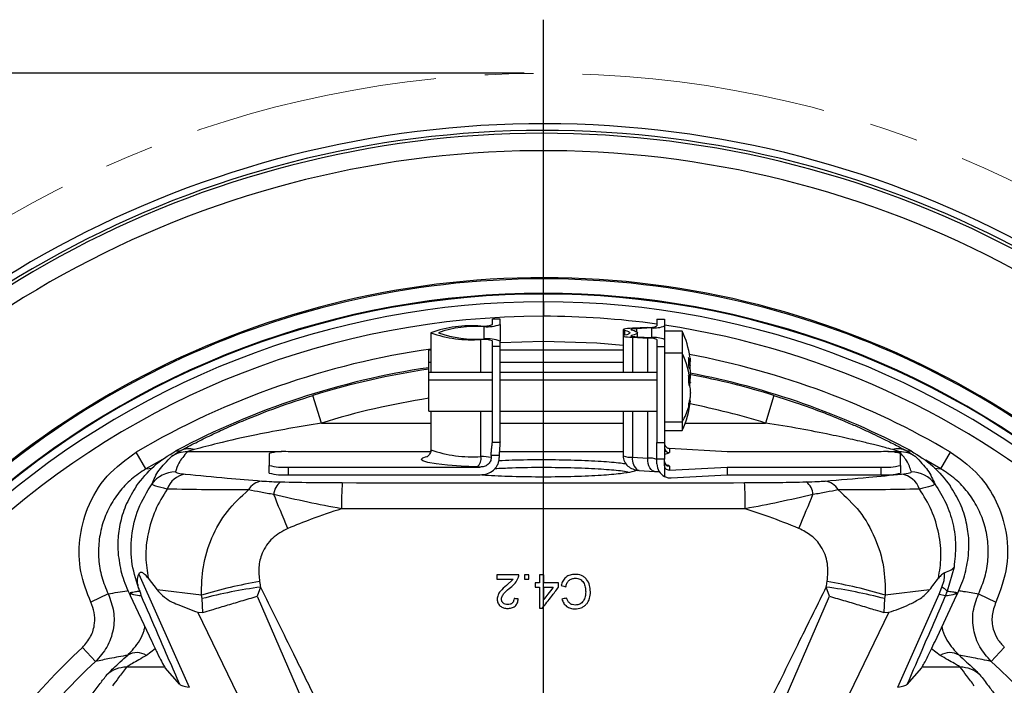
# Model space of a CAD drawing. Header units: millimetres. Extents: x 0 to 594, y 0 to 420.
# Tile 30 of 33: x 362 to 413, y 301 to 336. Entities that reach past the tile are written whole.
import ezdxf

# ---------------------------------------------------------------- set-up
doc = ezdxf.new("R2010")
doc.units = ezdxf.units.MM
doc.linetypes.add('CENTERX2', pattern=[20.32, 12.7, -2.54, 2.54, -2.54])
doc.layers.add('SLD-0', color=7, linetype='Continuous')
doc.styles.add('SLDTEXTSTYLE0', font='TXT', dxfattribs={"width": 0.75})
doc.dimstyles.new('SLDDIMSTYLE4', dxfattribs={"dimtxt": 3.5, "dimasz": 3.2, "dimexe": 0, "dimexo": 0.0625, "dimgap": 0.875, "dimtad": 1, "dimdec": 1, "dimlfac": 2, "dimrnd": 1e-09, "dimzin": 12, "dimdsep": 46, "dimtxsty": 'SLDTEXTSTYLE0', "dimsah": 1, "dimcen": 0.09, "dimadec": 0, "dimazin": 3, "dimtfac": 1, "dimtdec": 1, "dimtofl": 0, "dimtmove": 0, "dimatfit": 3, "dimfxl": 1, "dimfrac": 2, "dimtolj": 1, "dimtzin": 12, "dimarcsym": 0})

# ---------------------------------------------------------------- blocks, each defined once
blk = doc.blocks.new('_D_6')
at = {"layer": 'SLD-0', "color": 7, "transparency": 16777216}
for p, q in [((387.979, 332.854), (319.552, 332.854)), ((320.552, 221.615), (320.552, 332.854)), ((308.728, 281.76), (308.728, 282.826)), ((308.728, 282.826), (314.285, 282.826)), ((314.285, 282.826), (314.285, 281.76)), ((308.728, 272.709), (308.728, 271.642)), ((314.285, 271.642), (314.285, 272.709)), ((308.728, 271.642), (314.285, 271.642)), ((387.979, 221.615), (319.552, 221.615))]:
    blk.add_line(p, q, dxfattribs=at)
for points in [[(320.552, 332.854), (320.002, 329.654), (321.102, 329.654)], [(320.552, 221.615), (321.102, 224.815), (320.002, 224.815)]]:
    blk.add_solid(points, dxfattribs=at)
at = {"layer": 'SLD-0', "color": 7, "transparency": 16777216, "char_height": 3.5, "attachment_point": 1, "rotation": 90, "style": 'SLDTEXTSTYLE0'}
for s, insert in [('222.5', (316.04, 274.055)), ('8.76', (309.773, 272.709)), ('%%c', (316.04, 268.776))]:
    blk.add_mtext(s, dxfattribs=dict(at, insert=insert))
blk = doc.blocks.new('SW_CENTERMARKSYMBOL_1')
at = {"layer": 'SLD-0', "color": 0}
blk.add_line((0, 2.5), (0, 58.4), dxfattribs=at)

msp = doc.modelspace()

# ---------------------------------------------------------------- linework, layer by layer
at = {"color": 7, "linetype": 'Continuous', "lineweight": 25}
for p, q in [((388.979, 320.984), (388.979, 320.234)), ((385.894, 319.063), (385.894, 319.697)), ((386.328, 319.808), (386.328, 320.091)), ((386.728, 320.091), (386.328, 320.091)), ((386.728, 319.808), (386.728, 320.091)), ((386.728, 319.808), (386.728, 318.951)), ((394.875, 320.091), (394.875, 319.734)), ((394.875, 320.091), (395.275, 320.091)), ((395.275, 320.091), (395.275, 319.734)), ((395.275, 319.734), (395.275, 319.026)), ((383.128, 319.38), (383.128, 317.312)), ((393.125, 319.543), (393.125, 319.217)), ((393.125, 319.217), (393.125, 317.312)), ((393.19, 319.512), (393.19, 319.248)), ((393.564, 319.235), (393.564, 319.198)), ((394.399, 319.66), (393.602, 319.617)), ((394.608, 319.63), (393.811, 319.588)), ((393.811, 319.588), (393.811, 319.443)), ((393.867, 319.169), (393.867, 319.38)), ((394.608, 319.13), (394.608, 319.63)), ((396.193, 319.467), (395.275, 319.467)), ((396.193, 319.467), (396.193, 318.312)), ((385.733, 317.312), (385.733, 319.031)), ((386.328, 318.669), (386.328, 318.951)), ((386.728, 318.669), (386.328, 318.669)), ((386.328, 313.688), (386.328, 318.669)), ((386.728, 318.669), (386.728, 318.951)), ((386.728, 318.881), (388.979, 318.941)), ((386.728, 313.688), (386.728, 318.669)), ((388.979, 318.467), (388.979, 318.941)), ((393.602, 319.143), (394.399, 319.1)), ((393.602, 319.143), (393.602, 317.312)), ((393.811, 319.172), (394.608, 319.13)), ((394.399, 317.312), (394.399, 319.1)), ((394.875, 319.026), (394.875, 318.669)), ((394.875, 318.669), (395.275, 318.669)), ((394.875, 318.669), (394.875, 313.688)), ((395.275, 319.026), (395.275, 318.669)), ((395.275, 318.669), (395.275, 313.688)), ((383.128, 318.467), (383.025, 318.467)), ((383.025, 317.849), (383.025, 318.467)), ((393.125, 318.467), (386.728, 318.467)), ((396.193, 318.312), (395.275, 318.312)), ((396.193, 318.312), (396.193, 314.76)), ((383.025, 317.312), (383.025, 317.849)), ((383.025, 317.849), (383.128, 317.849)), ((386.728, 317.849), (393.125, 317.849)), ((396.518, 317.908), (396.599, 317.908)), ((396.518, 317.885), (396.618, 317.885)), ((396.518, 317.88), (396.599, 317.88)), ((386.328, 317.312), (383.025, 317.312)), ((383.025, 316.943), (383.025, 317.312)), ((394.875, 317.312), (386.728, 317.312)), ((383.025, 315.312), (383.025, 316.943)), ((383.025, 316.943), (386.328, 316.943)), ((386.728, 316.943), (394.875, 316.943)), ((396.513, 316.786), (396.618, 316.786)), ((396.516, 316.853), (396.599, 316.853)), ((396.599, 316.581), (396.56, 316.786)), ((396.618, 317.048), (396.58, 317.048)), ((377.448, 314.692), (377.006, 316.125)), ((400.951, 316.125), (400.509, 314.692)), ((396.599, 315.727), (396.532, 315.727)), ((396.618, 315.838), (396.56, 315.838)), ((383.025, 315.312), (386.328, 315.312)), ((383.128, 315.312), (383.128, 313.303)), ((385.733, 312.954), (385.733, 315.312)), ((386.728, 315.312), (394.875, 315.312)), ((393.125, 315.312), (393.125, 312.991)), ((393.602, 315.312), (393.602, 312.916)), ((394.399, 312.874), (394.399, 315.312)), ((377.448, 314.692), (383.128, 314.692)), ((386.728, 314.692), (393.125, 314.692)), ((395.275, 314.76), (396.193, 314.76)), ((396.193, 314.76), (396.193, 314.312)), ((396.351, 314.692), (400.509, 314.692)), ((395.275, 314.312), (396.193, 314.312)), ((386.728, 313.688), (386.328, 313.688)), ((394.875, 313.688), (395.275, 313.688)), ((394.875, 312.82), (394.875, 313.688)), ((395.275, 313.688), (395.275, 312.82)), ((368.333, 312.317), (367.826, 313.179)), ((375.373, 313.198), (370.485, 313.198)), ((374.728, 313.117), (374.728, 312.493)), ((383.106, 313.204), (375.728, 313.204)), ((393.125, 313.198), (386.691, 313.198)), ((395.525, 313.373), (395.525, 313.159)), ((398.525, 313.204), (395.525, 313.373)), ((406.525, 313.204), (398.525, 313.204)), ((407.472, 313.198), (406.88, 313.198)), ((407.525, 312.493), (407.525, 313.117)), ((409.624, 312.317), (410.131, 313.179)), ((369.186, 312.806), (368.333, 312.317)), ((386.686, 313.004), (386.268, 313.004)), ((386.268, 313.004), (386.268, 312.904)), ((386.686, 313.004), (386.686, 312.904)), ((393.602, 312.916), (394.399, 312.874)), ((395.275, 312.82), (394.875, 312.82)), ((394.875, 312.571), (394.875, 312.82)), ((395.275, 312.472), (395.275, 312.82)), ((409.624, 312.317), (408.853, 312.76)), ((368.333, 312.317), (368.658, 312.35)), ((374.728, 312.095), (374.728, 312.493)), ((375.728, 312.406), (375.728, 312.008)), ((375.728, 312.406), (385.694, 312.406)), ((393.954, 312.223), (394.751, 312.18)), ((395.275, 312.472), (395.275, 311.911)), ((395.525, 312.451), (395.525, 312.237)), ((395.525, 312.237), (398.525, 312.406)), ((398.525, 312.406), (398.525, 312.008)), ((398.525, 312.406), (406.525, 312.406)), ((406.525, 312.008), (406.525, 312.406)), ((407.525, 312.493), (407.525, 312.095)), ((409.298, 312.351), (409.624, 312.317)), ((375.728, 312.008), (385.694, 312.008)), ((395.625, 311.844), (398.525, 312.008)), ((398.525, 312.008), (406.525, 312.008)), ((410.31, 307.214), (409.955, 305.969)), ((367.955, 306.841), (370.571, 300.972)), ((368.452, 306.633), (368.917, 306.024)), ((386.555, 306.813), (386.555, 306.588)), ((387.412, 306.588), (387.063, 306.264)), ((387.991, 306.813), (387.991, 306.588)), ((388.216, 306.588), (388.216, 306.813)), ((388.777, 306.813), (388.777, 306.386)), ((389.001, 306.386), (389.001, 306.813)), ((368.002, 306.012), (368.01, 305.97)), ((371.216, 305.752), (368.917, 306.024)), ((374.281, 306.171), (374.111, 305.696)), ((388.552, 306.386), (388.552, 306.162)), ((388.777, 306.162), (388.777, 305.085)), ((389.001, 305.532), (389.001, 306.162)), ((389.764, 306.162), (389.764, 306.386)), ((403.847, 305.696), (403.676, 306.171)), ((409.04, 306.024), (406.741, 305.752)), ((409.545, 305.814), (409.68, 306.163)), ((366.371, 305.823), (365.472, 305.385)), ((367.51, 305.738), (368.632, 303.352)), ((371.251, 305.573), (371.216, 305.752)), ((371.292, 304.854), (371.251, 305.573)), ((374.111, 305.696), (376.421, 300.392)), ((401.536, 300.392), (403.847, 305.696)), ((406.706, 305.573), (406.665, 304.854)), ((406.741, 305.752), (406.706, 305.573)), ((407.386, 300.972), (409.545, 305.814)), ((409.325, 303.352), (410.447, 305.738)), ((409.545, 305.814), (409.873, 305.735)), ((411.586, 305.823), (412.485, 305.385)), ((371.028, 304.863), (371.292, 304.854)), ((373.111, 300.583), (371.028, 304.863)), ((406.929, 304.863), (404.846, 300.583)), ((406.665, 304.854), (406.929, 304.863)), ((365.034, 303.045), (365.714, 302.312)), ((368.816, 302.968), (368.359, 302.622)), ((409.598, 302.622), (409.14, 302.969)), ((412.243, 302.312), (412.923, 303.045)), ((369.318, 302.013), (367.323, 302.013)), ((370.092, 301.108), (369.336, 301.982)), ((408.621, 301.982), (407.865, 301.108)), ((410.634, 302.013), (408.641, 302.013))]:
    msp.add_line(p, q, dxfattribs=at)
at = {"color": 7, "linetype": 'Continuous', "lineweight": 25, "flags": 128}
for points in [[(393.602, 319.617), (393.463, 319.608), (393.344, 319.597), (393.249, 319.585), (393.179, 319.571), (393.138, 319.557), (393.125, 319.542), (393.143, 319.527), (393.19, 319.512)], [(393.19, 319.248), (393.143, 319.233), (393.125, 319.218), (393.138, 319.203), (393.179, 319.189), (393.249, 319.175), (393.344, 319.162), (393.463, 319.151), (393.602, 319.143)], [(393.19, 319.512), (393.31, 319.48), (393.397, 319.447), (393.449, 319.414), (393.467, 319.38), (393.449, 319.346), (393.397, 319.313), (393.31, 319.28), (393.19, 319.248)], [(393.811, 319.588), (393.728, 319.582), (393.657, 319.576), (393.599, 319.568), (393.558, 319.56), (393.533, 319.551), (393.525, 319.542), (393.536, 319.533), (393.564, 319.525)], [(393.564, 319.235), (393.536, 319.227), (393.525, 319.218), (393.533, 319.209), (393.558, 319.2), (393.599, 319.192), (393.657, 319.184), (393.728, 319.178), (393.811, 319.172)], [(393.564, 319.525), (393.696, 319.489), (393.79, 319.453), (393.847, 319.417), (393.867, 319.38), (393.847, 319.343), (393.79, 319.306), (393.696, 319.27), (393.564, 319.235)], [(388.979, 318.941), (391.75, 318.849), (393.125, 318.735)], [(396.57, 316.672), (396.578, 316.719), (396.588, 316.786)], [(369.878, 313.24), (370.025, 313.252), (370.14, 313.261)], [(407.817, 313.261), (407.964, 313.249), (408.079, 313.24)], [(385.53, 312.416), (384.714, 312.456), (384.001, 312.509), (383.417, 312.573), (382.984, 312.646), (382.718, 312.724), (382.628, 312.805), (382.718, 312.886), (382.903, 312.946)], [(394.751, 312.18), (394.714, 312.186), (394.641, 312.218), (394.573, 312.277), (394.513, 312.362), (394.465, 312.468), (394.428, 312.592), (394.406, 312.729), (394.399, 312.874)], [(393.954, 312.223), (393.918, 312.228), (393.901, 312.233)], [(375.705, 309.218), (375.606, 309.455), (375.509, 309.689), (375.413, 309.92), (375.319, 310.145), (375.227, 310.365), (375.139, 310.577), (375.054, 310.782), (374.973, 310.977)], [(402.252, 309.218), (402.351, 309.455), (402.448, 309.689), (402.544, 309.92), (402.638, 310.145), (402.73, 310.365), (402.818, 310.577), (402.903, 310.782), (402.984, 310.977)]]:
    msp.add_lwpolyline(points, dxfattribs=at)
at = {"color": 7, "linetype": 'Continuous', "lineweight": 25}
for centre, radius, start, end in [((388.979, 277.234), 53, 27.2368, 141.7017), ((388.979, 277.234), 52.65, 27.3926, 141.816), ((388.979, 277.234), 52.5, 27.46, 141.8655), ((388.979, 277.234), 51.6, 27.8738, 142.1687), ((388.979, 277.234), 45.004, 31.3855, 144.859), ((388.979, 277.234), 44.943, 37.4939, 142.5061), ((388.979, 277.234), 44.193, 48.044, 131.956), ((388.979, 277.234), 44.157, 48.0393, 131.9607), ((388.979, 277.234), 43.75, 90, 132.6994), ((388.979, 277.234), 43.75, 47.3006, 90), ((388.979, 277.234), 43, 90, 132.6994), ((388.979, 277.234), 43, 82.118, 90), ((385.262, 313.339), 6.407, 85.7915, 109.4586), ((385.467, 313.891), 5.821, 85.7915, 109.4586), ((385.84, 321.189), 1.465, 265.7915, 289.4586), ((386.045, 321.741), 2.05, 265.7915, 289.4586), ((394.475, 320.737), 1.08, 265.9439, 291.766), ((394.715, 321.138), 1.512, 265.9439, 291.766), ((388.979, 277.234), 43, 47.3006, 81.5796), ((385.262, 325.421), 6.407, 250.5414, 274.2085), ((385.467, 324.869), 5.821, 250.5414, 274.2085), ((391.913, 317.467), 4.725, 7.8829, 25.0436), ((385.84, 317.571), 1.465, 70.5414, 94.2085), ((386.045, 317.018), 2.05, 70.5414, 94.2085), ((394.475, 318.023), 1.08, 68.234, 94.0561), ((394.715, 317.622), 1.512, 68.234, 94.0561), ((388.979, 277.234), 41.707, 98.0639, 120.4759), ((391.913, 316.312), 4.725, 5.9314, 25.0436), ((388.979, 277.234), 41.707, 59.5241, 79.5148), ((388.979, 277.318), 40.685, 98.4142, 118.0008), ((388.979, 277.318), 40.613, 98.4292, 107.1458), ((388.979, 277.318), 40.685, 61.9992, 79.2055), ((388.979, 277.318), 40.613, 72.8542, 79.1126), ((388.979, 277.318), 39.113, 98.7549, 107.1458), ((391.913, 316.312), 4.725, 334.9564, 354.0773), ((388.979, 277.318), 39.113, 72.8542, 78.7563), ((393.497, 316.393), 3.152, 328.797, 343.4903), ((370.472, 311.715), 1.483, 89.5021, 123.5369), ((370.554, 312.396), 0.959, 72.8905, 115.5749), ((375.48, 310.27), 2.944, 85.1662, 104.7959), ((385.262, 319.344), 6.407, 250.5414, 274.2085), ((395.525, 313.409), 0.25, 180.1094, 270.109), ((395.265, 313.566), 0.483, 271.2305, 302.6323), ((406.773, 310.27), 2.944, 75.2041, 94.8338), ((407.403, 312.396), 0.959, 64.4251, 107.1095), ((407.485, 311.715), 1.483, 56.4631, 90.4979), ((385.173, 312.858), 0.568, 309.0157, 9.7611), ((385.686, 309.568), 3.386, 80.1064, 89.2191), ((393.527, 314.001), 1.088, 248.331, 273.9591), ((394.324, 312.825), 0.728, 172.8059, 234.4328), ((394.475, 311.797), 1.08, 68.234, 94.0561), ((395.622, 312.572), 0.747, 180.0454, 242.3298), ((395.525, 312.7), 0.25, 180.1094, 270.109), ((369.859, 310.655), 1.498, 89.8329, 144.0307), ((370.566, 310.849), 1.203, 99.1771, 159.9556), ((375.48, 315.34), 2.944, 255.2041, 274.8338), ((375.48, 314.942), 2.944, 255.2041, 274.8338), ((385.422, 309.354), 3.065, 84.9075, 87.9802), ((395.411, 312.353), 0.151, 40.4129, 90.4982), ((406.773, 315.34), 2.944, 265.1662, 284.7959), ((406.773, 314.942), 2.944, 265.1662, 284.7959), ((407.391, 310.849), 1.203, 20.0445, 80.823), ((408.098, 310.655), 1.498, 35.9693, 90.1671), ((374.496, 310.714), 0.979, 98.9023, 148.705), ((375.86, 310.929), 0.889, 127.3726, 176.866), ((392.254, 310.476), 13.767, 175.3327, 180.9874), ((385.703, 310.476), 13.767, 359.0126, 4.6673), ((402.097, 310.929), 0.889, 3.1341, 52.6275), ((403.461, 310.714), 0.979, 31.2951, 81.0978), ((378.26, 282.49), 24.305, 99.5318, 106.8469), ((399.697, 282.49), 24.305, 73.1536, 80.4686), ((377.508, 281.854), 24.531, 97.5609, 104.7786), ((400.448, 281.854), 24.53, 75.2201, 82.4378), ((409.367, 305.428), 0.799, 42.6723, 66.9057), ((388.979, 277.234), 35.207, 132.8527, 167.1473), ((388.979, 277.234), 34.207, 132.8527, 167.1473), ((367.862, 301.86), 0.91, 56.9295, 121.4501), ((410.095, 301.86), 0.91, 58.5499, 123.0705), ((388.979, 277.234), 34.207, 12.8527, 47.1473), ((367.313, 300.524), 1.489, 89.6143, 132.7756), ((410.644, 300.524), 1.489, 47.2244, 90.3857)]:
    msp.add_arc(centre, radius, start, end, dxfattribs=at)
for points, knots in [([(396.599, 317.908), (396.586, 317.944), (396.564, 318.008), (396.528, 318.071), (396.513, 318.099)], [0, 0, 0, 0, 0.559957, 1, 1, 1, 1]), ([(396.513, 318.099), (396.516, 318.013), (396.523, 317.858), (396.516, 317.704), (396.513, 317.637)], [0, 0, 0, 0, 0.559956, 1, 1, 1, 1]), ([(396.599, 318.071), (396.601, 318.052), (396.606, 318.016), (396.611, 317.956), (396.615, 317.901), (396.611, 317.882), (396.606, 317.888), (396.601, 317.901), (396.599, 317.908)], [0, 0, 0, 0, 0.130574, 0.257512, 0.499757, 0.74221, 0.869279, 1, 1, 1, 1]), ([(396.599, 317.488), (396.601, 317.497), (396.606, 317.514), (396.611, 317.565), (396.615, 317.647), (396.611, 317.744), (396.606, 317.822), (396.601, 317.86), (396.599, 317.88)], [0, 0, 0, 0, 0.1305739, 0.2575118, 0.4997567, 0.7422105, 0.8692788, 1, 1, 1, 1]), ([(396.513, 317.637), (396.532, 317.601), (396.568, 317.538), (396.589, 317.474), (396.599, 317.446)], [0, 0, 0, 0, 0.559957, 1, 1, 1, 1]), ([(396.599, 316.853), (396.586, 316.912), (396.564, 317.018), (396.528, 317.122), (396.513, 317.168)], [0, 0, 0, 0, 0.559957, 1, 1, 1, 1]), ([(396.513, 317.168), (396.516, 317.096), (396.523, 316.966), (396.516, 316.837), (396.513, 316.78)], [0, 0, 0, 0, 0.559956, 1, 1, 1, 1]), ([(396.599, 317.446), (396.601, 317.437), (396.606, 317.419), (396.611, 317.368), (396.615, 317.287), (396.611, 317.19), (396.606, 317.111), (396.601, 317.073), (396.599, 317.054)], [0, 0, 0, 0, 0.1305739, 0.2575118, 0.4997567, 0.7422105, 0.8692788, 1, 1, 1, 1]), ([(396.513, 316.78), (396.532, 316.722), (396.568, 316.617), (396.589, 316.511), (396.599, 316.465)], [0, 0, 0, 0, 0.559957, 1, 1, 1, 1]), ([(396.561, 316.626), (396.563, 316.637), (396.575, 316.69), (396.582, 316.743), (396.587, 316.786)], [0, 0, 0, 0, 0.204144, 1, 1, 1, 1]), ([(396.599, 316.863), (396.601, 316.881), (396.606, 316.918), (396.611, 316.978), (396.614, 317.031), (396.613, 317.052), (396.61, 317.048), (396.61, 317.048)], [0, 0, 0, 0, 0.174199, 0.343547, 0.666727, 0.990185, 1, 1, 1, 1]), ([(396.612, 316.802), (396.613, 316.796), (396.615, 316.777), (396.611, 316.79), (396.606, 316.817), (396.601, 316.841), (396.599, 316.853)], [0, 0, 0, 0, 0.174865, 0.574785, 0.78438, 1, 1, 1, 1]), ([(370.14, 313.261), (370.238, 313.314), (370.445, 313.426), (370.933, 313.681), (371.593, 314.009), (372.444, 314.407), (373.616, 314.918), (375.145, 315.522), (376.385, 315.924), (377.006, 316.125)], [0, 0, 0, 0, 0.059587, 0.125572, 0.250898, 0.369221, 0.50137, 0.750493, 1, 1, 1, 1]), ([(396.599, 316.465), (396.601, 316.451), (396.606, 316.424), (396.611, 316.358), (396.615, 316.264), (396.611, 316.166), (396.606, 316.092), (396.601, 316.059), (396.599, 316.043)], [0, 0, 0, 0, 0.130574, 0.257512, 0.499757, 0.74221, 0.869279, 1, 1, 1, 1]), ([(400.951, 316.125), (401.377, 315.99), (402.209, 315.724), (403.433, 315.276), (404.44, 314.872), (405.236, 314.528), (405.812, 314.268), (406.319, 314.029), (406.756, 313.814), (407.279, 313.551), (407.6, 313.378), (407.817, 313.261)], [0, 0, 0, 0, 0.170776, 0.334217, 0.499349, 0.588912, 0.672185, 0.749506, 0.81472, 0.875066, 1, 1, 1, 1]), ([(396.599, 316.043), (396.586, 315.97), (396.564, 315.84), (396.528, 315.711), (396.513, 315.655)], [0, 0, 0, 0, 0.559957, 1, 1, 1, 1]), ([(396.513, 315.339), (396.532, 315.411), (396.568, 315.54), (396.589, 315.67), (396.599, 315.727)], [0, 0, 0, 0, 0.559957, 1, 1, 1, 1]), ([(396.513, 315.655), (396.515, 315.625), (396.519, 315.573), (396.519, 315.52), (396.519, 315.497)], [0, 0, 0, 0, 0.559989, 1, 1, 1, 1]), ([(396.599, 315.727), (396.601, 315.742), (396.605, 315.772), (396.61, 315.808), (396.611, 315.817), (396.612, 315.822)], [0, 0, 0, 0, 0.33059, 0.651973, 1, 1, 1, 1]), ([(396.519, 315.497), (396.519, 315.468), (396.519, 315.415), (396.514, 315.363), (396.513, 315.339)], [0, 0, 0, 0, 0.559989, 1, 1, 1, 1]), ([(377.448, 314.692), (376.322, 314.502), (374.51, 314.197), (372.263, 313.69), (371.238, 313.419), (370.836, 313.312)], [0, 0, 0, 0, 0.4999219, 0.8043491, 1, 1, 1, 1]), ([(407.121, 313.312), (406.991, 313.348), (406.699, 313.427), (406.167, 313.563), (405.604, 313.701), (405.033, 313.834), (404.478, 313.958), (403.569, 314.151), (402.242, 314.412), (401.111, 314.595), (400.509, 314.692)], [0, 0, 0, 0, 0.0662894, 0.149427, 0.250166, 0.3260017, 0.4093374, 0.5002314, 0.733764, 1, 1, 1, 1]), ([(386.268, 313.004), (386.27, 313.074), (386.273, 313.215), (386.295, 313.41), (386.32, 313.586), (386.325, 313.677), (386.328, 313.723)], [0, 0, 0, 0, 0.249322, 0.499542, 0.749222, 1, 1, 1, 1]), ([(386.728, 313.723), (386.726, 313.678), (386.723, 313.587), (386.705, 313.41), (386.689, 313.215), (386.687, 313.074), (386.686, 313.004)], [0, 0, 0, 0, 0.24947, 0.499588, 0.750713, 1, 1, 1, 1]), ([(395.275, 313.636), (395.277, 313.613), (395.281, 313.564), (395.314, 313.494), (395.369, 313.431), (395.442, 313.386), (395.498, 313.377), (395.525, 313.373)], [0, 0, 0, 0, 0.161672, 0.341145, 0.536017, 0.773307, 1, 1, 1, 1]), ([(365.472, 305.385), (365.269, 305.908), (364.862, 306.95), (364.828, 308.651), (365.257, 310.371), (366.226, 312.021), (367.293, 312.793), (367.826, 313.179)], [0, 0, 0, 0, 0.187469, 0.37421, 0.56074, 0.78035, 1, 1, 1, 1]), ([(367.841, 311.424), (368.126, 311.789), (368.696, 312.516), (369.484, 312.999), (369.878, 313.24)], [0, 0, 0, 0, 0.500733, 1, 1, 1, 1]), ([(369.653, 312.951), (369.669, 312.964), (369.703, 312.991), (369.844, 313.09), (370.02, 313.192), (370.14, 313.261)], [0, 0, 0, 0, 0.236449, 0.481237, 1, 1, 1, 1]), ([(370.485, 313.198), (370.318, 313.003), (370.019, 312.655), (369.911, 312.306), (369.863, 312.153)], [0, 0, 0, 0, 0.560005, 1, 1, 1, 1]), ([(370.836, 313.312), (370.758, 313.29), (370.638, 313.255), (370.525, 313.215), (370.498, 313.204), (370.485, 313.198)], [0, 0, 0, 0, 0.496527, 0.757994, 1, 1, 1, 1]), ([(383.122, 313.293), (383.123, 313.283), (383.139, 313.2), (383.062, 313.051), (382.971, 312.954), (382.922, 312.928), (382.929, 312.931), (382.931, 312.932)], [0, 0, 0, 0, 0.039382, 0.338199, 0.591892, 0.853236, 1, 1, 1, 1]), ([(407.472, 313.198), (407.459, 313.203), (407.432, 313.215), (407.32, 313.255), (407.2, 313.29), (407.121, 313.312)], [0, 0, 0, 0, 0.240832, 0.500927, 1, 1, 1, 1]), ([(408.094, 312.153), (408.031, 312.348), (407.92, 312.697), (407.609, 313.045), (407.472, 313.198)], [0, 0, 0, 0, 0.560029, 1, 1, 1, 1]), ([(407.817, 313.261), (407.937, 313.191), (408.114, 313.089), (408.255, 312.99), (408.288, 312.964), (408.304, 312.951)], [0, 0, 0, 0, 0.521181, 0.764366, 1, 1, 1, 1]), ([(408.079, 313.24), (408.473, 312.999), (409.261, 312.516), (409.831, 311.789), (410.116, 311.424)], [0, 0, 0, 0, 0.4992958, 1, 1, 1, 1]), ([(410.131, 313.179), (410.59, 312.857), (411.505, 312.213), (412.475, 310.816), (413.071, 309.146), (413.176, 307.235), (412.715, 306.002), (412.485, 305.385)], [0, 0, 0, 0, 0.187473, 0.374212, 0.56074, 0.780352, 1, 1, 1, 1]), ([(368.647, 311.535), (368.749, 311.771), (368.953, 312.245), (369.419, 312.715), (369.653, 312.951)], [0, 0, 0, 0, 0.499383, 1, 1, 1, 1]), ([(386.268, 312.904), (386.266, 312.869), (386.262, 312.798), (386.224, 312.698), (386.168, 312.608), (386.069, 312.507), (385.908, 312.421), (385.766, 312.411), (385.694, 312.406)], [0, 0, 0, 0, 0.124968, 0.250488, 0.375538, 0.500653, 0.748667, 1, 1, 1, 1]), ([(385.694, 312.008), (385.824, 312.017), (386.074, 312.036), (386.35, 312.199), (386.517, 312.378), (386.612, 312.539), (386.675, 312.717), (386.682, 312.842), (386.686, 312.904)], [0, 0, 0, 0, 0.259083, 0.49806, 0.623588, 0.748753, 0.874396, 1, 1, 1, 1]), ([(393.296, 312.555), (393.196, 312.572), (392.877, 312.625), (391.974, 312.698), (390.604, 312.763), (388.986, 312.785), (387.592, 312.771), (386.892, 312.735), (386.667, 312.723)], [0, 0, 0, 0, 0.083441, 0.267707, 0.470702, 0.68452, 0.898339, 1, 1, 1, 1]), ([(393.125, 312.991), (393.128, 312.939), (393.135, 312.834), (393.202, 312.643), (393.353, 312.448), (393.573, 312.322), (393.764, 312.258), (393.857, 312.241), (393.902, 312.233)], [0, 0, 0, 0, 0.128891, 0.258078, 0.517267, 0.770186, 0.88928, 1, 1, 1, 1]), ([(395.388, 312.501), (395.39, 312.5), (395.396, 312.498), (395.37, 312.51), (395.322, 312.552), (395.282, 312.622), (395.277, 312.677), (395.275, 312.7)], [0, 0, 0, 0, 0.130231, 0.37493, 0.588535, 0.827113, 1, 1, 1, 1]), ([(408.304, 312.951), (408.538, 312.715), (409.004, 312.245), (409.208, 311.771), (409.31, 311.535)], [0, 0, 0, 0, 0.50056, 1, 1, 1, 1]), ([(368.333, 312.317), (368.074, 312.146), (367.555, 311.802), (366.916, 311.115), (366.407, 310.331), (366.054, 309.465), (365.867, 308.547), (365.856, 307.614), (366.007, 306.686), (366.249, 306.111), (366.371, 305.823)], [0, 0, 0, 0, 0.124871, 0.250004, 0.374605, 0.499866, 0.624356, 0.749629, 0.874172, 1, 1, 1, 1]), ([(369.863, 312.153), (369.89, 312.129), (369.938, 312.086), (370.241, 312.052), (370.374, 312.037)], [0, 0, 0, 0, 0.5602218, 1, 1, 1, 1]), ([(370.374, 312.037), (371.091, 311.969), (372.371, 311.846), (373.742, 311.732), (374.345, 311.681)], [0, 0, 0, 0, 0.559971, 1, 1, 1, 1]), ([(385.729, 312.013), (385.81, 312.006), (386.251, 311.965), (387.371, 311.921), (388.974, 311.895), (390.603, 311.92), (391.987, 311.983), (392.986, 312.072), (393.596, 312.161), (393.769, 312.221), (393.84, 312.246)], [0, 0, 0, 0, 0.034379, 0.185997, 0.345698, 0.505399, 0.657016, 0.794645, 0.91547, 1, 1, 1, 1]), ([(393.382, 312.14), (393.256, 312.162), (392.914, 312.219), (391.977, 312.297), (390.603, 312.362), (388.984, 312.384), (387.512, 312.367), (386.743, 312.327), (386.446, 312.311)], [0, 0, 0, 0, 0.100418, 0.275082, 0.467498, 0.670173, 0.872849, 1, 1, 1, 1]), ([(394.751, 312.18), (394.825, 312.176), (394.926, 312.171), (394.997, 312.164), (395.016, 312.162)], [0, 0, 0, 0, 0.728873, 1, 1, 1, 1]), ([(395.525, 312.237), (395.49, 312.239), (395.419, 312.244), (395.335, 312.304), (395.284, 312.386), (395.278, 312.444), (395.275, 312.472)], [0, 0, 0, 0, 0.291317, 0.590447, 0.807461, 1, 1, 1, 1]), ([(403.612, 311.681), (404.376, 311.746), (405.74, 311.861), (407.02, 311.983), (407.583, 312.037)], [0, 0, 0, 0, 0.5599748, 1, 1, 1, 1]), ([(407.583, 312.037), (407.749, 312.057), (408.045, 312.091), (408.079, 312.134), (408.094, 312.153)], [0, 0, 0, 0, 0.561166, 1, 1, 1, 1]), ([(411.586, 305.823), (411.707, 306.109), (411.949, 306.682), (412.101, 307.608), (412.091, 308.543), (411.905, 309.459), (411.553, 310.327), (411.045, 311.11), (410.405, 311.799), (409.885, 312.144), (409.624, 312.317)], [0, 0, 0, 0, 0.1248448, 0.2499573, 0.3745425, 0.4997999, 0.624295, 0.7495805, 0.8741475, 1, 1, 1, 1]), ([(368.01, 305.97), (367.856, 306.427), (367.547, 307.346), (367.545, 308.822), (367.873, 310.274), (368.389, 311.114), (368.647, 311.535)], [0, 0, 0, 0, 0.246403, 0.496489, 0.748107, 1, 1, 1, 1]), ([(369.436, 311.262), (369.213, 311.316), (368.876, 311.398), (368.669, 311.483), (368.654, 311.517), (368.647, 311.535)], [0, 0, 0, 0, 0.493504, 0.745823, 1, 1, 1, 1]), ([(374.345, 311.681), (374.512, 311.67), (374.811, 311.65), (375.165, 311.64), (375.321, 311.635)], [0, 0, 0, 0, 0.560671, 1, 1, 1, 1]), ([(375.321, 311.635), (375.913, 311.623), (376.971, 311.602), (378.056, 311.598), (378.533, 311.596)], [0, 0, 0, 0, 0.559761, 1, 1, 1, 1]), ([(378.533, 311.596), (382.433, 311.589), (389.397, 311.576), (396.36, 311.59), (399.424, 311.596)], [0, 0, 0, 0, 0.559999, 1, 1, 1, 1]), ([(395.275, 311.911), (395.338, 311.887), (395.451, 311.843), (395.572, 311.844), (395.625, 311.844)], [0, 0, 0, 0, 0.556062, 1, 1, 1, 1]), ([(399.424, 311.596), (400.032, 311.598), (401.118, 311.602), (402.172, 311.625), (402.636, 311.635)], [0, 0, 0, 0, 0.559737, 1, 1, 1, 1]), ([(402.636, 311.635), (402.835, 311.641), (403.189, 311.652), (403.483, 311.672), (403.612, 311.681)], [0, 0, 0, 0, 0.561156, 1, 1, 1, 1]), ([(409.31, 311.535), (409.303, 311.518), (409.289, 311.483), (409.083, 311.398), (408.745, 311.316), (408.521, 311.262)], [0, 0, 0, 0, 0.252533, 0.504284, 1, 1, 1, 1]), ([(409.31, 311.535), (409.515, 311.213), (409.925, 310.571), (410.278, 309.478), (410.439, 308.343), (410.353, 307.589), (410.31, 307.214)], [0, 0, 0, 0, 0.250756, 0.500678, 0.75153, 1, 1, 1, 1]), ([(367.841, 311.424), (367.657, 311.123), (367.289, 310.52), (366.979, 309.537), (366.848, 308.592), (366.881, 308.073), (366.897, 307.813)], [0, 0, 0, 0, 0.249879, 0.499462, 0.74957, 1, 1, 1, 1]), ([(369.436, 311.262), (369.214, 310.902), (368.769, 310.18), (368.411, 308.967), (368.273, 307.766), (368.394, 306.997), (368.452, 306.633)], [0, 0, 0, 0, 0.260173, 0.521673, 0.773221, 1, 1, 1, 1]), ([(373.66, 311.223), (372.921, 311.222), (371.453, 311.219), (370.105, 311.248), (369.436, 311.262)], [0, 0, 0, 0, 0.503768, 1, 1, 1, 1]), ([(371.216, 305.752), (371.226, 306.248), (371.246, 307.263), (371.714, 308.758), (372.499, 310.15), (373.274, 310.866), (373.66, 311.223)], [0, 0, 0, 0, 0.2399557, 0.4904636, 0.7465059, 1, 1, 1, 1]), ([(374.973, 310.977), (374.74, 311.017), (374.254, 311.101), (373.864, 311.181), (373.66, 311.223)], [0, 0, 0, 0, 0.4788, 1, 1, 1, 1]), ([(404.297, 311.223), (404.095, 311.181), (403.704, 311.101), (403.218, 311.018), (402.984, 310.977)], [0, 0, 0, 0, 0.518221, 1, 1, 1, 1]), ([(408.521, 311.262), (407.852, 311.248), (406.504, 311.219), (405.036, 311.222), (404.297, 311.223)], [0, 0, 0, 0, 0.496232, 1, 1, 1, 1]), ([(404.297, 311.223), (404.684, 310.865), (405.462, 310.146), (406.245, 308.753), (406.711, 307.26), (406.731, 306.248), (406.741, 305.752)], [0, 0, 0, 0, 0.254599, 0.511067, 0.760151, 1, 1, 1, 1]), ([(409.505, 306.633), (409.563, 306.998), (409.684, 307.766), (409.546, 308.967), (409.188, 310.18), (408.743, 310.902), (408.521, 311.262)], [0, 0, 0, 0, 0.226778, 0.478326, 0.739826, 1, 1, 1, 1]), ([(411.06, 307.813), (411.076, 308.072), (411.109, 308.591), (410.979, 309.535), (410.668, 310.52), (410.3, 311.123), (410.116, 311.424)], [0, 0, 0, 0, 0.250038, 0.500246, 0.749981, 1, 1, 1, 1]), ([(378.49, 310.239), (377.9, 310.351), (376.69, 310.581), (375.555, 310.843), (374.973, 310.977)], [0, 0, 0, 0, 0.4869508, 1, 1, 1, 1]), ([(402.984, 310.977), (402.402, 310.843), (401.267, 310.581), (400.057, 310.351), (399.468, 310.239)], [0, 0, 0, 0, 0.513049, 1, 1, 1, 1]), ([(378.49, 310.239), (377.964, 310.064), (377.025, 309.753), (376.108, 309.381), (375.705, 309.218)], [0, 0, 0, 0, 0.559819, 1, 1, 1, 1]), ([(399.468, 310.239), (395.971, 310.235), (388.979, 310.228), (381.986, 310.235), (378.49, 310.239)], [0, 0, 0, 0, 0.5, 1, 1, 1, 1]), ([(402.252, 309.218), (401.737, 309.425), (400.819, 309.794), (399.88, 310.103), (399.468, 310.239)], [0, 0, 0, 0, 0.561304, 1, 1, 1, 1]), ([(375.705, 309.218), (375.422, 309.067), (374.858, 308.766), (374.354, 308.005), (374.156, 307.204), (374.209, 306.708), (374.235, 306.459)], [0, 0, 0, 0, 0.279886, 0.558853, 0.779133, 1, 1, 1, 1]), ([(403.722, 306.459), (403.75, 306.777), (403.806, 307.411), (403.472, 308.257), (402.923, 308.878), (402.476, 309.104), (402.252, 309.218)], [0, 0, 0, 0, 0.2804597, 0.5598658, 0.7794919, 1, 1, 1, 1]), ([(366.897, 307.813), (366.949, 307.462), (367.053, 306.756), (367.357, 306.079), (367.51, 305.738)], [0, 0, 0, 0, 0.497606, 1, 1, 1, 1]), ([(410.447, 305.738), (410.6, 306.078), (410.904, 306.755), (411.008, 307.461), (411.06, 307.813)], [0, 0, 0, 0, 0.501122, 1, 1, 1, 1]), ([(368.452, 306.633), (368.4, 306.695), (368.303, 306.81), (368.181, 306.904), (368.094, 306.937), (368.035, 306.935), (367.986, 306.906), (367.965, 306.863), (367.955, 306.841)], [0, 0, 0, 0, 0.266113, 0.499173, 0.627205, 0.749688, 0.874977, 1, 1, 1, 1]), ([(409.822, 306.92), (409.77, 306.889), (409.667, 306.828), (409.559, 306.698), (409.505, 306.633)], [0, 0, 0, 0, 0.497349, 1, 1, 1, 1]), ([(409.68, 306.163), (409.707, 306.231), (409.76, 306.367), (409.82, 306.639), (409.821, 306.808), (409.822, 306.92)], [0, 0, 0, 0, 0.252534, 0.503605, 1, 1, 1, 1]), ([(409.822, 306.92), (409.949, 306.973), (410.203, 307.08), (410.274, 307.169), (410.31, 307.214)], [0, 0, 0, 0, 0.4996514, 1, 1, 1, 1]), ([(368.002, 306.012), (367.984, 306.06), (367.949, 306.157), (367.908, 306.319), (367.878, 306.558), (367.924, 306.728), (367.955, 306.841)], [0, 0, 0, 0, 0.125638, 0.2515969, 0.5024314, 1, 1, 1, 1]), ([(374.235, 306.459), (374.244, 306.405), (374.261, 306.31), (374.275, 306.213), (374.281, 306.171)], [0, 0, 0, 0, 0.559995, 1, 1, 1, 1]), ([(387.7, 306.813), (387.486, 306.813), (387.105, 306.813), (386.723, 306.813), (386.555, 306.813)], [0, 0, 0, 0, 0.56, 1, 1, 1, 1]), ([(386.555, 306.588), (386.715, 306.588), (387.001, 306.588), (387.286, 306.588), (387.412, 306.588)], [0, 0, 0, 0, 0.56, 1, 1, 1, 1]), ([(387.273, 306.158), (387.359, 306.227), (387.531, 306.364), (387.628, 306.56), (387.676, 306.657)], [0, 0, 0, 0, 0.503541, 1, 1, 1, 1]), ([(387.676, 306.657), (387.682, 306.674), (387.69, 306.703), (387.697, 306.743), (387.7, 306.778), (387.7, 306.801), (387.7, 306.813)], [0, 0, 0, 0, 0.339919, 0.559926, 0.779906, 1, 1, 1, 1]), ([(388.216, 306.813), (388.174, 306.813), (388.099, 306.813), (388.024, 306.813), (387.991, 306.813)], [0, 0, 0, 0, 0.56, 1, 1, 1, 1]), ([(387.991, 306.588), (388.033, 306.588), (388.108, 306.588), (388.183, 306.588), (388.216, 306.588)], [0, 0, 0, 0, 0.56, 1, 1, 1, 1]), ([(389.001, 306.813), (388.959, 306.813), (388.884, 306.813), (388.81, 306.813), (388.777, 306.813)], [0, 0, 0, 0, 0.56, 1, 1, 1, 1]), ([(390.613, 306.835), (390.529, 306.829), (390.361, 306.816), (390.136, 306.69), (389.974, 306.492), (389.924, 306.333), (389.898, 306.253)], [0, 0, 0, 0, 0.250877, 0.499387, 0.749031, 1, 1, 1, 1]), ([(390.145, 306.195), (390.161, 306.253), (390.191, 306.369), (390.28, 306.494), (390.376, 306.567), (390.484, 306.621), (390.575, 306.628), (390.636, 306.633)], [0, 0, 0, 0, 0.250817, 0.499126, 0.623866, 0.749159, 1, 1, 1, 1]), ([(391.424, 305.925), (391.415, 306.039), (391.398, 306.268), (391.272, 306.537), (391.109, 306.701), (390.904, 306.816), (390.73, 306.827), (390.613, 306.835)], [0, 0, 0, 0, 0.249277, 0.499372, 0.625426, 0.749788, 1, 1, 1, 1]), ([(390.636, 306.633), (390.678, 306.631), (390.762, 306.625), (390.881, 306.58), (390.987, 306.51), (391.096, 306.38), (391.165, 306.176), (391.173, 306.008), (391.177, 305.924)], [0, 0, 0, 0, 0.124223, 0.248992, 0.375789, 0.49882, 0.74753, 1, 1, 1, 1]), ([(403.676, 306.171), (403.684, 306.225), (403.698, 306.321), (403.715, 306.417), (403.722, 306.459)], [0, 0, 0, 0, 0.559995, 1, 1, 1, 1]), ([(409.04, 306.024), (409.04, 306.024), (409.04, 306.024), (409.04, 306.024), (409.04, 306.024), (409.04, 306.024), (409.041, 306.026), (409.118, 306.132), (409.272, 306.34), (409.427, 306.535), (409.505, 306.633)], [0, 0, 0, 0, 0.000011, 0.000037, 0.000134, 0.000509, 0.001987, 0.007847, 0.499953, 1, 1, 1, 1]), ([(366.371, 305.823), (366.699, 305.879), (367.043, 305.939), (367.393, 305.99), (367.409, 305.992)], [0, 0, 0, 0, 0.953397, 1, 1, 1, 1]), ([(367.52, 305.896), (367.521, 305.895), (367.522, 305.892), (367.523, 305.888), (367.525, 305.884), (367.527, 305.877), (367.53, 305.867), (367.533, 305.854), (367.535, 305.836), (367.535, 305.81), (367.527, 305.773), (367.517, 305.752), (367.51, 305.738)], [0, 0, 0, 0, 0.001975, 0.00392, 0.007981, 0.015815, 0.031465, 0.062709, 0.125218, 0.250187, 0.50014, 1, 1, 1, 1]), ([(367.52, 305.896), (367.611, 305.91), (367.774, 305.936), (367.938, 305.96), (368.01, 305.97)], [0, 0, 0, 0, 0.56, 1, 1, 1, 1]), ([(367.52, 305.896), (367.52, 305.896), (367.521, 305.895), (367.521, 305.894), (367.523, 305.891), (367.526, 305.885), (367.533, 305.875), (367.552, 305.854), (367.608, 305.817), (367.796, 305.76), (367.956, 305.746), (368.084, 305.735)], [0, 0, 0, 0, 0.0000862, 0.0001859, 0.0004484, 0.0012908, 0.0043779, 0.0163434, 0.0636438, 0.251937, 1, 1, 1, 1]), ([(368.059, 305.847), (368.051, 305.872), (368.035, 305.923), (368.013, 305.982), (368.002, 306.012)], [0, 0, 0, 0, 0.499821, 1, 1, 1, 1]), ([(368.059, 305.847), (368.05, 305.872), (368.033, 305.918), (368.017, 305.954), (368.01, 305.97)], [0, 0, 0, 0, 0.556855, 1, 1, 1, 1]), ([(368.917, 306.024), (369.009, 305.923), (369.374, 305.522), (370.081, 305.222), (370.683, 304.993), (371.028, 304.863)], [0, 0, 0, 0, 0.124934, 0.499455, 1, 1, 1, 1]), ([(374.281, 306.171), (374.825, 305.073), (375.798, 303.112), (376.762, 301.147), (377.187, 300.282)], [0, 0, 0, 0, 0.56, 1, 1, 1, 1]), ([(387.063, 306.264), (386.95, 306.167), (386.779, 306.021), (386.605, 305.769), (386.587, 305.62), (386.578, 305.546)], [0, 0, 0, 0, 0.50163, 0.751501, 1, 1, 1, 1]), ([(386.802, 305.548), (386.806, 305.58), (386.813, 305.645), (386.869, 305.766), (387.021, 305.943), (387.172, 306.072), (387.273, 306.158)], [0, 0, 0, 0, 0.120532, 0.249146, 0.498615, 1, 1, 1, 1]), ([(388.777, 306.386), (388.735, 306.386), (388.66, 306.386), (388.585, 306.386), (388.552, 306.386)], [0, 0, 0, 0, 0.56, 1, 1, 1, 1]), ([(388.552, 306.162), (388.594, 306.162), (388.669, 306.162), (388.744, 306.162), (388.777, 306.162)], [0, 0, 0, 0, 0.56, 1, 1, 1, 1]), ([(388.934, 305.085), (389.089, 305.286), (389.365, 305.645), (389.642, 306.004), (389.764, 306.162)], [0, 0, 0, 0, 0.56, 1, 1, 1, 1]), ([(389.764, 306.386), (389.621, 306.386), (389.367, 306.386), (389.113, 306.386), (389.001, 306.386)], [0, 0, 0, 0, 0.56, 1, 1, 1, 1]), ([(389.487, 306.162), (389.396, 306.044), (389.234, 305.834), (389.072, 305.624), (389.001, 305.532)], [0, 0, 0, 0, 0.56, 1, 1, 1, 1]), ([(389.001, 306.162), (389.092, 306.162), (389.254, 306.162), (389.416, 306.162), (389.487, 306.162)], [0, 0, 0, 0, 0.56, 1, 1, 1, 1]), ([(389.898, 306.253), (389.944, 306.242), (390.027, 306.223), (390.109, 306.203), (390.145, 306.195)], [0, 0, 0, 0, 0.56, 1, 1, 1, 1]), ([(390.618, 305.04), (390.73, 305.052), (390.901, 305.069), (391.099, 305.18), (391.224, 305.293), (391.318, 305.433), (391.406, 305.641), (391.417, 305.812), (391.424, 305.925)], [0, 0, 0, 0, 0.247936, 0.376355, 0.498984, 0.62129, 0.749362, 1, 1, 1, 1]), ([(391.177, 305.924), (391.172, 305.842), (391.161, 305.678), (391.089, 305.479), (390.979, 305.357), (390.877, 305.289), (390.758, 305.25), (390.674, 305.245), (390.63, 305.242)], [0, 0, 0, 0, 0.249836, 0.499294, 0.62418, 0.745268, 0.865537, 1, 1, 1, 1]), ([(400.77, 300.282), (401.311, 301.382), (402.276, 303.347), (403.248, 305.308), (403.676, 306.171)], [0, 0, 0, 0, 0.5599999, 1, 1, 1, 1]), ([(406.929, 304.863), (407.274, 304.983), (407.792, 305.164), (408.406, 305.484), (408.766, 305.716), (408.948, 305.921), (409.04, 306.024)], [0, 0, 0, 0, 0.500264, 0.750328, 0.875354, 1, 1, 1, 1]), ([(409.955, 305.969), (409.939, 305.93), (409.907, 305.849), (409.885, 305.774), (409.874, 305.735)], [0, 0, 0, 0, 0.487269, 1, 1, 1, 1]), ([(409.874, 305.735), (410.002, 305.746), (410.162, 305.76), (410.349, 305.818), (410.406, 305.855), (410.425, 305.875), (410.432, 305.886), (410.435, 305.891), (410.436, 305.894), (410.437, 305.895), (410.437, 305.896), (410.437, 305.896)], [0, 0, 0, 0, 0.748067, 0.938348, 0.984369, 0.995803, 0.998756, 0.999565, 0.999818, 0.999916, 1, 1, 1, 1]), ([(409.955, 305.969), (410.045, 305.956), (410.206, 305.932), (410.366, 305.907), (410.437, 305.896)], [0, 0, 0, 0, 0.56, 1, 1, 1, 1]), ([(410.437, 305.896), (410.436, 305.895), (410.435, 305.893), (410.434, 305.889), (410.432, 305.884), (410.43, 305.877), (410.427, 305.867), (410.424, 305.854), (410.422, 305.836), (410.422, 305.81), (410.43, 305.773), (410.44, 305.752), (410.447, 305.738)], [0, 0, 0, 0, 0.001905, 0.003847, 0.007928, 0.015763, 0.031414, 0.062659, 0.125171, 0.250147, 0.500113, 1, 1, 1, 1]), ([(410.548, 305.991), (410.635, 305.978), (410.985, 305.927), (411.329, 305.867), (411.586, 305.823)], [0, 0, 0, 0, 0.2505464, 1, 1, 1, 1]), ([(365.034, 303.045), (365.192, 303.225), (365.507, 303.585), (365.686, 304.24), (365.677, 304.859), (365.541, 305.21), (365.472, 305.385)], [0, 0, 0, 0, 0.279587, 0.559158, 0.779023, 1, 1, 1, 1]), ([(366.371, 305.823), (366.484, 305.522), (366.71, 304.921), (366.666, 303.948), (366.354, 303.027), (365.927, 302.55), (365.714, 302.312)], [0, 0, 0, 0, 0.250829, 0.500614, 0.750341, 1, 1, 1, 1]), ([(368.084, 305.735), (368.085, 305.74), (368.086, 305.747), (368.075, 305.794), (368.065, 305.829), (368.059, 305.847)], [0, 0, 0, 0, 0.499074, 0.758567, 1, 1, 1, 1]), ([(370.092, 301.108), (369.717, 301.972), (369.048, 303.514), (368.379, 305.056), (368.084, 305.735)], [0, 0, 0, 0, 0.56, 1, 1, 1, 1]), ([(371.292, 304.854), (371.436, 304.897), (371.77, 304.998), (372.455, 305.206), (373.267, 305.45), (373.832, 305.615), (374.111, 305.696)], [0, 0, 0, 0, 0.215671, 0.499427, 0.752791, 1, 1, 1, 1]), ([(386.578, 305.546), (386.58, 305.51), (386.584, 305.442), (386.615, 305.345), (386.666, 305.26), (386.735, 305.185), (386.819, 305.127), (386.945, 305.074), (387.048, 305.067), (387.116, 305.063)], [0, 0, 0, 0, 0.132815, 0.250202, 0.373822, 0.499656, 0.623094, 0.749693, 1, 1, 1, 1]), ([(387.121, 305.265), (387.079, 305.268), (386.999, 305.275), (386.91, 305.325), (386.857, 305.38), (386.826, 305.431), (386.807, 305.487), (386.804, 305.527), (386.802, 305.548)], [0, 0, 0, 0, 0.266374, 0.497417, 0.624317, 0.746516, 0.869837, 1, 1, 1, 1]), ([(387.116, 305.063), (387.186, 305.067), (387.292, 305.073), (387.422, 305.125), (387.509, 305.184), (387.58, 305.261), (387.65, 305.383), (387.666, 305.487), (387.677, 305.556)], [0, 0, 0, 0, 0.2487327, 0.3765029, 0.4994064, 0.623403, 0.7495455, 1, 1, 1, 1]), ([(387.453, 305.579), (387.449, 305.536), (387.444, 305.471), (387.404, 305.394), (387.363, 305.345), (387.31, 305.307), (387.23, 305.272), (387.165, 305.267), (387.121, 305.265)], [0, 0, 0, 0, 0.248173, 0.373726, 0.498154, 0.621243, 0.748994, 1, 1, 1, 1]), ([(387.677, 305.556), (387.635, 305.561), (387.561, 305.568), (387.486, 305.575), (387.453, 305.579)], [0, 0, 0, 0, 0.56, 1, 1, 1, 1]), ([(390.19, 305.602), (390.144, 305.592), (390.062, 305.574), (389.979, 305.557), (389.943, 305.549)], [0, 0, 0, 0, 0.56, 1, 1, 1, 1]), ([(389.943, 305.549), (389.969, 305.477), (390.02, 305.334), (390.179, 305.163), (390.387, 305.055), (390.541, 305.045), (390.618, 305.04)], [0, 0, 0, 0, 0.2486406, 0.4985512, 0.7484626, 1, 1, 1, 1]), ([(390.63, 305.242), (390.578, 305.246), (390.501, 305.251), (390.406, 305.292), (390.321, 305.351), (390.241, 305.456), (390.207, 305.553), (390.19, 305.602)], [0, 0, 0, 0, 0.24773, 0.375523, 0.49839, 0.749142, 1, 1, 1, 1]), ([(403.847, 305.696), (404.125, 305.615), (404.689, 305.451), (405.504, 305.205), (406.189, 304.997), (406.523, 304.897), (406.665, 304.854)], [0, 0, 0, 0, 0.246514, 0.500611, 0.786525, 1, 1, 1, 1]), ([(409.873, 305.735), (409.498, 304.871), (408.829, 303.328), (408.159, 301.787), (407.865, 301.108)], [0, 0, 0, 0, 0.56, 1, 1, 1, 1]), ([(409.874, 305.735), (409.874, 305.735), (409.874, 305.735), (409.873, 305.735), (409.873, 305.735)], [0, 0, 0, 0, 0.560001, 1, 1, 1, 1]), ([(412.243, 302.312), (412.029, 302.551), (411.601, 303.029), (411.29, 303.952), (411.247, 304.924), (411.473, 305.523), (411.586, 305.823)], [0, 0, 0, 0, 0.250769, 0.500535, 0.750285, 1, 1, 1, 1]), ([(412.485, 305.385), (412.403, 305.16), (412.239, 304.711), (412.31, 304.035), (412.542, 303.461), (412.796, 303.184), (412.923, 303.045)], [0, 0, 0, 0, 0.279586, 0.55916, 0.779029, 1, 1, 1, 1]), ([(388.777, 305.085), (388.806, 305.085), (388.858, 305.085), (388.911, 305.085), (388.934, 305.085)], [0, 0, 0, 0, 0.56, 1, 1, 1, 1]), ([(367.387, 302.636), (367.605, 302.868), (367.923, 303.207), (368.208, 303.784), (368.264, 304.046), (368.277, 304.107)], [0, 0, 0, 0, 0.622941, 0.912782, 1, 1, 1, 1]), ([(409.68, 304.106), (409.693, 304.047), (409.749, 303.786), (410.032, 303.209), (410.352, 302.868), (410.57, 302.636)], [0, 0, 0, 0, 0.084691, 0.375364, 1, 1, 1, 1]), ([(368.632, 303.352), (368.728, 303.149), (368.921, 302.743), (369.188, 302.212), (369.28, 302.069), (369.336, 301.982)], [0, 0, 0, 0, 0.283869, 0.56723, 1, 1, 1, 1]), ([(408.621, 301.982), (408.652, 302.028), (408.716, 302.119), (408.935, 302.535), (409.177, 303.042), (409.325, 303.352)], [0, 0, 0, 0, 0.27389, 0.55488, 1, 1, 1, 1]), ([(367.387, 302.636), (367.072, 302.579), (366.51, 302.477), (365.957, 302.362), (365.714, 302.312)], [0, 0, 0, 0, 0.56, 1, 1, 1, 1]), ([(366.302, 301.617), (366.333, 301.651), (366.394, 301.719), (366.72, 302.039), (367.12, 302.397), (367.387, 302.636)], [0, 0, 0, 0, 0.251749, 0.501181, 1, 1, 1, 1]), ([(368.359, 302.622), (368.093, 302.473), (367.716, 302.263), (367.404, 302.07), (367.349, 302.032), (367.323, 302.013)], [0, 0, 0, 0, 0.5577017, 0.7886046, 1, 1, 1, 1]), ([(410.634, 302.013), (410.608, 302.032), (410.554, 302.07), (410.241, 302.263), (409.864, 302.473), (409.598, 302.622)], [0, 0, 0, 0, 0.2113954, 0.4422983, 1, 1, 1, 1]), ([(410.57, 302.636), (410.837, 302.396), (411.239, 302.037), (411.564, 301.718), (411.625, 301.651), (411.655, 301.617)], [0, 0, 0, 0, 0.500084, 0.750695, 1, 1, 1, 1]), ([(412.243, 302.312), (411.933, 302.376), (411.38, 302.49), (410.817, 302.591), (410.57, 302.636)], [0, 0, 0, 0, 0.56, 1, 1, 1, 1]), ([(367.323, 302.013), (367.184, 301.833), (366.933, 301.508), (366.698, 301.183), (366.594, 301.039)], [0, 0, 0, 0, 0.555976, 1, 1, 1, 1]), ([(411.363, 301.039), (411.23, 301.222), (410.995, 301.547), (410.743, 301.872), (410.634, 302.013)], [0, 0, 0, 0, 0.564038, 1, 1, 1, 1]), ([(365.532, 300.604), (365.671, 300.793), (365.92, 301.131), (366.185, 301.469), (366.302, 301.617)], [0, 0, 0, 0, 0.56, 1, 1, 1, 1]), ([(411.655, 301.617), (411.803, 301.428), (412.068, 301.09), (412.316, 300.752), (412.425, 300.604)], [0, 0, 0, 0, 0.56, 1, 1, 1, 1]), ([(370.092, 301.108), (370.129, 301.085), (370.204, 301.037), (370.448, 300.993), (370.571, 300.972)], [0, 0, 0, 0, 0.4984961, 1, 1, 1, 1]), ([(407.386, 300.972), (407.508, 300.993), (407.753, 301.037), (407.827, 301.084), (407.865, 301.108)], [0, 0, 0, 0, 0.498634, 1, 1, 1, 1])]:
    msp.add_open_spline(points, degree=3, knots=knots, dxfattribs=at)
at = {"layer": 'SLD-0', "color": 7, "linetype": 'CENTERX2', "lineweight": 18}
msp.add_circle((388.979, 277.234), 55.619, dxfattribs=at)

# ---------------------------------------------------------------- block references
at = {"layer": 'SLD-0', "color": 7}
msp.add_blockref('SW_CENTERMARKSYMBOL_1', (388.979, 277.234), dxfattribs=at)

# ---------------------------------------------------------------- dimensions: what is measured, and where the dimension line sits
dim = msp.add_linear_dim(base=(320.552, 332.854), p1=(388.979, 221.615), p2=(388.979, 332.854), angle=90, text='%%c<>', dimstyle='SLDDIMSTYLE4', dxfattribs=at)
dim.commit()
dim.dimension.update_dxf_attribs({"geometry": '_D_6', "text_midpoint": (320.552, 277.234), "dimtype": 160})

doc.saveas('drawing.dxf')
